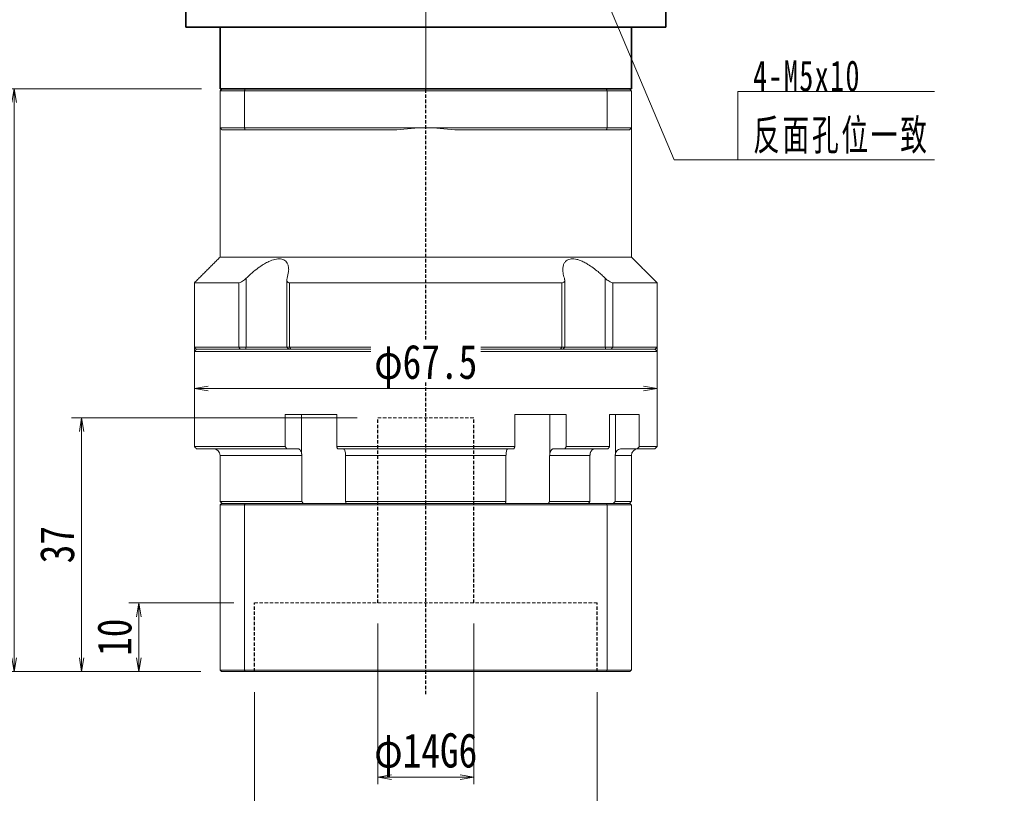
# Model space of a CAD drawing. Header units: millimetres. Extents: x -9 to 506, y -9 to 349.
# Tile 3 of 5: x 71 to 215, y 119 to 232. Entities that reach past the tile are written whole.
import ezdxf

# ---------------------------------------------------------------- set-up
doc = ezdxf.new("R2010")
doc.units = ezdxf.units.MM
doc.linetypes.add('DASHED', pattern=[0.75, 0.5, -0.25])
doc.linetypes.add('点画线', pattern=[18, 12, -2, 2, -2])
for name, color, linetype, lineweight in [('EB0_1', 7, 'Continuous', 35), ('中心线层', 1, '点画线', 18), ('尺寸线层', 3, 'Continuous', 18), ('粗实线层', 7, 'Continuous', 35)]:
    doc.layers.add(name, color=color, linetype=linetype, lineweight=lineweight)
doc.styles.add('宋体', font='SimSun.ttf', dxfattribs={"width": 0.8})
doc.styles.add('标准', font='txt', dxfattribs={"width": 0.667})
doc.dimstyles.new('A水平标注$0', dxfattribs={"dimtxt": 3.5, "dimasz": 2, "dimexe": 1.5, "dimexo": 3, "dimgap": 1.1, "dimtad": 1, "dimtoh": 1, "dimdec": 4, "dimdsep": 46, "dimtxsty": '宋体', "dimblk": 'OPEN', "dimcen": 3, "dimclrd": 3, "dimclre": 3, "dimclrt": 6, "dimadec": 0, "dimazin": 0, "dimtm": 1e-09, "dimtfac": 1, "dimtdec": 4, "dimtix": 1, "dimtmove": 0, "dimatfit": 3, "dimldrblk": 'OPEN', "dimfxl": 0, "dimlwd": 13, "dimlwe": 13, "dimarcsym": 0})
doc.dimstyles.new('D直径标注φ25', dxfattribs={"dimtxt": 3.5, "dimasz": 2, "dimexe": 1, "dimexo": 3, "dimtad": 1, "dimtoh": 1, "dimdec": 1, "dimdsep": 46, "dimtxsty": '宋体', "dimblk": 'OPEN', "dimcen": 3, "dimclrd": 3, "dimclre": 3, "dimclrt": 130, "dimadec": 0, "dimazin": 0, "dimtm": 1e-09, "dimtfac": 1, "dimtdec": 1, "dimtmove": 0, "dimatfit": 0, "dimldrblk": 'OPEN', "dimfxl": 0, "dimlwd": 13, "dimlwe": 13, "dimarcsym": 0})

# ---------------------------------------------------------------- blocks, each defined once
blk = doc.blocks.new('*X6')
at = {"layer": '尺寸线层', "linetype": 'Continuous'}
blk.add_hatch(color=0, dxfattribs=at).paths.add_polyline_path([(-22.53, 31.42), (-20.26, 27.49), (-21.3, 27.05)], flags=0)
at = {"layer": '尺寸线层', "color": 0, "linetype": 'Continuous'}
blk.add_line((-22.53, 31.42), (-9.27, 0), dxfattribs=at)
at = {"layer": '尺寸线层', "color": 0}
for p, q in [((0, 10.01), (28.73, 10.01)), ((0, 0), (0, 10.01)), ((-9.27, 0), (0, 0)), ((0, 0), (28.73, 0))]:
    blk.add_line(p, q, dxfattribs=at)
at = {"layer": '尺寸线层', "color": 0, "insert": (2.25, 0.9), "char_height": 4.5, "width": 52.9538, "attachment_point": 7, "line_spacing_factor": 1.15057, "style": '标准'}
blk.add_mtext('\\T1.1;4-M5x10\\P反面孔位一致', dxfattribs=at)
blk = doc.blocks.new('_Open')
at = {"color": 0, "linetype": 'ByBlock', "lineweight": -2}
for p, q in [((-1, 0.167), (0, 0)), ((-1, -0.167), (0, 0)), ((0, 0), (-1, 0))]:
    blk.add_line(p, q, dxfattribs=at)
blk = doc.blocks.new('*D31')
at = {"layer": 'Defpoints', "color": 0, "transparency": 16777216}
for p in [(105.26, 136.94), (155.26, 136.94), (155.26, 104.51)]:
    blk.add_point(p, dxfattribs=at)
at = {"layer": '尺寸线层', "color": 3, "lineweight": 13, "transparency": 16777216}
for p, q in [((105.26, 133.94), (105.26, 103.51)), ((155.26, 133.94), (155.26, 103.51)), ((107.26, 104.51), (153.26, 104.51))]:
    blk.add_line(p, q, dxfattribs=at)
at = {"layer": '尺寸线层', "color": 3, "lineweight": 13, "transparency": 16777216, "xscale": 2, "yscale": 2, "zscale": 2, "rotation": 180}
blk.add_blockref('_Open', (105.26, 104.51), dxfattribs=at)
at = {"layer": '尺寸线层', "color": 3, "lineweight": 13, "transparency": 16777216, "xscale": 2, "yscale": 2, "zscale": 2}
blk.add_blockref('_Open', (155.26, 104.51), dxfattribs=at)
at = {"layer": '尺寸线层', "color": 130, "transparency": 16777216, "insert": (129.99, 107.74), "char_height": 5, "attachment_point": 5, "style": '宋体'}
blk.add_mtext('φ50E7', dxfattribs=at)
blk = doc.blocks.new('*D32')
at = {"layer": 'Defpoints', "color": 0, "transparency": 16777216}
for p in [(123.26, 146.94), (137.26, 146.94), (137.26, 121.52)]:
    blk.add_point(p, dxfattribs=at)
at = {"layer": '尺寸线层', "color": 3, "lineweight": 13, "transparency": 16777216}
for p, q in [((123.26, 143.94), (123.26, 120.52)), ((137.26, 143.94), (137.26, 120.52)), ((125.26, 121.52), (135.26, 121.52))]:
    blk.add_line(p, q, dxfattribs=at)
at = {"layer": '尺寸线层', "color": 3, "lineweight": 13, "transparency": 16777216, "xscale": 2, "yscale": 2, "zscale": 2, "rotation": 180}
blk.add_blockref('_Open', (123.26, 121.52), dxfattribs=at)
at = {"layer": '尺寸线层', "color": 3, "lineweight": 13, "transparency": 16777216, "xscale": 2, "yscale": 2, "zscale": 2}
blk.add_blockref('_Open', (137.26, 121.52), dxfattribs=at)
at = {"layer": '尺寸线层', "color": 130, "transparency": 16777216, "insert": (130.26, 124.75), "char_height": 5, "attachment_point": 5, "style": '宋体'}
blk.add_mtext('φ14G6', dxfattribs=at)
blk = doc.blocks.new('*D33')
at = {"layer": 'Defpoints', "color": 0, "transparency": 16777216}
for p in [(100.56, 221.94), (70.2, 136.94), (100.46, 136.94)]:
    blk.add_point(p, dxfattribs=at)
at = {"layer": '尺寸线层', "color": 3, "lineweight": 13, "transparency": 16777216}
for p, q in [((97.56, 221.94), (68.7, 221.94)), ((70.2, 219.94), (70.2, 138.94)), ((97.46, 136.94), (68.7, 136.94))]:
    blk.add_line(p, q, dxfattribs=at)
at = {"layer": '尺寸线层', "color": 3, "lineweight": 13, "transparency": 16777216, "xscale": 2, "yscale": 2, "zscale": 2}
for p, rotation in [((70.2, 221.94), 90), ((70.2, 136.94), 270)]:
    blk.add_blockref('_Open', p, dxfattribs=dict(at, rotation=rotation))
at = {"layer": '尺寸线层', "color": 6, "transparency": 16777216, "insert": (66.66, 197.94), "char_height": 5, "attachment_point": 5, "rotation": 90, "style": '宋体', "bg_fill": 3, "box_fill_scale": 1.1, "bg_fill_color": 257, "bg_fill_transparency": 0}
blk.add_mtext('85', dxfattribs=at)
blk = doc.blocks.new('*D34')
at = {"layer": 'Defpoints', "color": 0, "transparency": 16777216}
for p in [(105.26, 146.94), (88.42, 136.94), (100.46, 136.94)]:
    blk.add_point(p, dxfattribs=at)
at = {"layer": '尺寸线层', "color": 3, "lineweight": 13, "transparency": 16777216}
for p, q in [((102.26, 146.94), (86.92, 146.94)), ((88.42, 144.94), (88.42, 138.94)), ((97.46, 136.94), (86.92, 136.94))]:
    blk.add_line(p, q, dxfattribs=at)
at = {"layer": '尺寸线层', "color": 3, "lineweight": 13, "transparency": 16777216, "xscale": 2, "yscale": 2, "zscale": 2}
for p, rotation in [((88.42, 146.94), 90), ((88.42, 136.94), 270)]:
    blk.add_blockref('_Open', p, dxfattribs=dict(at, rotation=rotation))
at = {"layer": '尺寸线层', "color": 6, "transparency": 16777216, "insert": (84.87, 141.94), "char_height": 5, "attachment_point": 5, "rotation": 90, "style": '宋体', "bg_fill": 3, "box_fill_scale": 1.1, "bg_fill_color": 257, "bg_fill_transparency": 0}
blk.add_mtext('10', dxfattribs=at)
blk = doc.blocks.new('*D35')
at = {"layer": 'Defpoints', "color": 0, "transparency": 16777216}
for p in [(123.26, 173.94), (80.06, 136.94), (100.46, 136.94)]:
    blk.add_point(p, dxfattribs=at)
at = {"layer": '尺寸线层', "color": 3, "lineweight": 13, "transparency": 16777216}
for p, q in [((120.26, 173.94), (78.56, 173.94)), ((80.06, 171.94), (80.06, 138.94)), ((97.46, 136.94), (78.56, 136.94))]:
    blk.add_line(p, q, dxfattribs=at)
at = {"layer": '尺寸线层', "color": 3, "lineweight": 13, "transparency": 16777216, "xscale": 2, "yscale": 2, "zscale": 2}
for p, rotation in [((80.06, 173.94), 90), ((80.06, 136.94), 270)]:
    blk.add_blockref('_Open', p, dxfattribs=dict(at, rotation=rotation))
at = {"layer": '尺寸线层', "color": 6, "transparency": 16777216, "insert": (76.51, 155.44), "char_height": 5, "attachment_point": 5, "rotation": 90, "style": '宋体', "bg_fill": 3, "box_fill_scale": 1.1, "bg_fill_color": 257, "bg_fill_transparency": 0}
blk.add_mtext('37', dxfattribs=at)
blk = doc.blocks.new('*D36')
at = {"layer": 'Defpoints', "color": 0, "transparency": 16777216}
for p in [(96.51, 188.94), (164.01, 188.94), (96.51, 178.21)]:
    blk.add_point(p, dxfattribs=at)
at = {"layer": '尺寸线层', "color": 3, "lineweight": 13, "transparency": 16777216}
for p, q in [((96.51, 185.94), (96.51, 177.21)), ((164.01, 185.94), (164.01, 177.21)), ((162.01, 178.21), (98.51, 178.21))]:
    blk.add_line(p, q, dxfattribs=at)
at = {"layer": '尺寸线层', "color": 3, "lineweight": 13, "transparency": 16777216, "xscale": 2, "yscale": 2, "zscale": 2, "rotation": 180}
blk.add_blockref('_Open', (96.51, 178.21), dxfattribs=at)
at = {"layer": '尺寸线层', "color": 3, "lineweight": 13, "transparency": 16777216, "xscale": 2, "yscale": 2, "zscale": 2}
blk.add_blockref('_Open', (164.01, 178.21), dxfattribs=at)
at = {"layer": '尺寸线层', "color": 130, "transparency": 16777216, "insert": (130.26, 181.45), "char_height": 5, "attachment_point": 5, "style": '宋体', "bg_fill": 3, "box_fill_scale": 1.1, "bg_fill_color": 257, "bg_fill_transparency": 0}
blk.add_mtext('φ67.5', dxfattribs=at)

msp = doc.modelspace()

# ---------------------------------------------------------------- linework, layer by layer
at = {"color": 7, "linetype": 'Continuous', "lineweight": 15}
for p, q in [((100.2573, 221.64456), (103.79979, 221.64456)), ((100.2573, 221.64456), (100.2573, 216.24456)), ((103.91342, 221.94456), (100.5573, 221.94456)), ((103.79979, 216.24456), (103.79979, 221.64456)), ((103.79979, 221.64456), (156.71481, 221.64456)), ((156.60118, 221.94456), (103.91342, 221.94456)), ((159.9573, 221.94456), (156.60118, 221.94456)), ((156.71481, 221.64456), (160.2573, 221.64456)), ((156.71481, 221.64456), (156.71481, 216.24456)), ((160.2573, 216.24456), (160.2573, 221.64456)), ((103.79979, 216.24456), (100.2573, 216.24456)), ((100.5573, 215.94456), (103.91342, 215.94456)), ((130.2573, 216.24456), (103.79979, 216.24456)), ((103.91342, 215.94456), (126.02528, 215.94456)), ((156.71481, 216.24456), (130.2573, 216.24456)), ((134.48932, 215.94456), (156.60118, 215.94456)), ((156.60118, 215.94456), (159.9573, 215.94456)), ((160.2573, 216.24456), (156.71481, 216.24456)), ((160.2573, 197.39456), (100.2573, 197.39456)), ((104.07572, 184.24456), (104.07572, 194.314)), ((156.43888, 194.314), (156.43888, 184.24456)), ((102.96543, 193.64456), (96.5073, 193.64456)), ((102.96543, 193.64456), (102.96543, 184.24456)), ((150.11217, 193.64456), (110.40243, 193.64456)), ((110.40243, 184.24456), (110.40243, 193.64456)), ((150.11217, 193.64456), (150.11217, 184.24456)), ((164.0073, 193.64456), (157.54918, 193.64456)), ((157.54918, 184.24456), (157.54918, 193.64456)), ((102.96543, 184.24456), (96.5073, 184.24456)), ((96.8073, 183.94456), (103.20802, 183.94456)), ((130.2573, 183.94456), (96.8073, 183.94456)), ((104.07572, 184.24456), (102.96543, 184.24456)), ((103.20802, 183.94456), (102.96543, 184.24456)), ((103.98523, 183.94456), (104.07572, 184.24456)), ((109.99072, 184.24456), (104.07572, 184.24456)), ((110.40243, 184.24456), (109.99072, 184.24456)), ((150.11217, 184.24456), (110.40243, 184.24456)), ((110.57892, 183.94456), (110.40243, 184.24456)), ((110.57892, 183.94456), (149.93569, 183.94456)), ((163.7073, 183.94456), (130.2573, 183.94456)), ((150.11217, 184.24456), (149.93569, 183.94456)), ((150.52388, 184.24456), (150.11217, 184.24456)), ((156.43888, 184.24456), (150.52388, 184.24456)), ((156.43888, 184.24456), (156.52937, 183.94456)), ((157.54918, 184.24456), (156.43888, 184.24456)), ((157.54918, 184.24456), (157.30658, 183.94456)), ((157.30658, 183.94456), (163.7073, 183.94456)), ((164.0073, 184.24456), (157.54918, 184.24456)), ((96.5073, 183.64456), (130.2573, 183.64456)), ((130.2573, 183.64456), (164.0073, 183.64456)), ((109.77051, 174.44456), (109.77051, 169.74456)), ((109.77051, 174.44456), (117.27322, 174.44456)), ((112.13463, 174.44456), (112.13463, 168.82794)), ((117.27322, 169.74456), (117.27322, 174.44456)), ((143.24138, 174.44456), (143.24138, 169.74456)), ((143.24138, 174.44456), (150.74409, 174.44456)), ((148.37997, 174.44456), (148.37997, 168.82794)), ((150.74409, 169.74456), (150.74409, 174.44456)), ((157.07808, 174.44456), (157.07808, 169.74456)), ((157.07808, 174.44456), (161.40977, 174.44456)), ((157.95365, 174.44456), (157.95365, 168.82794)), ((161.40977, 169.74456), (161.40977, 174.44456)), ((109.77051, 169.74456), (96.5073, 169.74456)), ((143.24138, 169.74456), (117.27322, 169.74456)), ((157.07808, 169.74456), (150.74409, 169.74456)), ((164.0073, 169.74456), (161.40977, 169.74456)), ((96.8073, 169.44456), (109.96355, 169.44456)), ((100.2573, 168.44456), (112.18444, 168.44456)), ((109.96355, 169.44456), (111.5402, 169.44456)), ((112.18444, 168.44456), (112.18444, 161.74456)), ((117.37594, 169.44456), (143.13866, 169.44456)), ((118.5566, 168.44456), (141.95801, 168.44456)), ((118.5566, 161.74456), (118.5566, 168.44456)), ((141.95801, 168.44456), (141.95801, 161.74456)), ((148.33016, 161.74456), (148.33016, 168.44456)), ((148.33016, 168.44456), (154.20248, 168.44456)), ((148.9744, 169.44456), (150.55105, 169.44456)), ((150.55105, 169.44456), (156.84802, 169.44456)), ((154.20248, 168.44456), (154.20248, 161.74456)), ((157.88145, 161.74456), (157.88145, 168.44456)), ((157.88145, 168.44456), (160.2573, 168.44456)), ((158.82266, 169.44456), (161.12756, 169.44456)), ((161.12756, 169.44456), (163.7073, 169.44456)), ((112.18444, 161.74456), (100.2573, 161.74456)), ((100.2573, 161.24456), (103.79979, 161.24456)), ((100.2573, 161.24456), (100.2573, 137.14456)), ((103.87549, 161.44456), (100.4573, 161.44456)), ((103.79979, 161.24456), (156.71481, 161.24456)), ((103.79979, 161.24456), (103.79979, 137.14456)), ((156.63911, 161.44456), (103.87549, 161.44456)), ((141.95801, 161.74456), (118.5566, 161.74456)), ((154.20248, 161.74456), (148.33016, 161.74456)), ((160.0573, 161.44456), (156.63911, 161.44456)), ((156.71481, 161.24456), (156.71481, 137.14456)), ((156.71481, 161.24456), (160.2573, 161.24456)), ((160.2573, 161.74456), (157.88145, 161.74456)), ((160.2573, 161.24456), (160.2573, 137.14456)), ((103.79979, 137.14456), (100.2573, 137.14456)), ((100.4573, 136.94456), (103.87549, 136.94456)), ((156.71481, 137.14456), (103.79979, 137.14456)), ((103.87549, 136.94456), (156.63911, 136.94456)), ((156.63911, 136.94456), (160.0573, 136.94456)), ((160.2573, 137.14456), (156.71481, 137.14456))]:
    msp.add_line(p, q, dxfattribs=at)
at = {"color": 1, "linetype": 'DASHED'}
msp.add_line((130.2573, 133.61963), (130.2573, 221.94456), dxfattribs=at)
at = {"color": 6, "linetype": 'DASHED', "lineweight": 15}
for p, q in [((123.2573, 173.94456), (137.2573, 173.94456)), ((105.2573, 146.94456), (155.2573, 146.94456))]:
    msp.add_line(p, q, dxfattribs=at)
at = {"color": 6, "linetype": 'DASHED'}
for p, q in [((123.2573, 146.94456), (123.2573, 173.94456)), ((137.2573, 146.94456), (137.2573, 173.94456)), ((105.2573, 136.94456), (105.2573, 146.94456)), ((155.2573, 136.94456), (155.2573, 146.94456))]:
    msp.add_line(p, q, dxfattribs=at)
at = {"color": 7, "linetype": 'Continuous', "lineweight": 15}
for centre, radius, start, end in [((130.2573, 186.24456), 30, 90, 98.1096145), ((130.2573, 186.24456), 30, 81.8903855, 90), ((99.2573, 168.44456), 1, 0, 90), ((161.2573, 168.44456), 1, 90, 180)]:
    msp.add_arc(centre, radius, start, end, dxfattribs=at)
for points in [[(100.2573, 221.64456), (100.5573, 221.94456)], [(103.79979, 221.64456), (103.91342, 221.94456)], [(156.71481, 221.64456), (156.60118, 221.94456)], [(159.9573, 221.94456), (160.2573, 221.64456)], [(100.2573, 197.39456), (100.2573, 216.24456)], [(100.2573, 216.24456), (100.5573, 215.94456)], [(103.79979, 216.24456), (103.91342, 215.94456)], [(156.60118, 215.94456), (156.71481, 216.24456)], [(159.9573, 215.94456), (160.2573, 216.24456)], [(160.2573, 216.24456), (160.2573, 197.39456)], [(96.5073, 193.64456), (100.2573, 197.39456)], [(160.2573, 197.39456), (164.0073, 193.64456)], [(109.99072, 184.24456), (109.99072, 194.05475)], [(150.52388, 194.05263), (150.52388, 184.24456)], [(96.5073, 184.24456), (96.5073, 193.64456)], [(164.0073, 193.64456), (164.0073, 184.24456)], [(96.8073, 183.94456), (96.5073, 184.24456)], [(96.5073, 183.64456), (96.8073, 183.94456)], [(110.29072, 183.94456), (109.99072, 184.24456)], [(150.52388, 184.24456), (150.22388, 183.94456)], [(164.0073, 184.24456), (163.7073, 183.94456)], [(163.7073, 183.94456), (164.0073, 183.64456)], [(96.5073, 169.74456), (96.5073, 183.64456)], [(164.0073, 183.64456), (164.0073, 169.74456)], [(96.8073, 169.44456), (96.5073, 169.74456)], [(109.96355, 169.44456), (109.77051, 169.74456)], [(117.27322, 169.74456), (117.37594, 169.44456)], [(143.13866, 169.44456), (143.24138, 169.74456)], [(150.74409, 169.74456), (150.55105, 169.44456)], [(156.84802, 169.44456), (157.07808, 169.74456)], [(161.40977, 169.74456), (161.12756, 169.44456)], [(164.0073, 169.74456), (163.7073, 169.44456)], [(100.2573, 161.74456), (100.2573, 168.44456)], [(112.13463, 168.82794), (112.18444, 168.44456)], [(118.5566, 168.44456), (118.53115, 168.82794)], [(141.98345, 168.82794), (141.95801, 168.44456)], [(148.33016, 168.44456), (148.37997, 168.82794)], [(154.26062, 168.82794), (154.20248, 168.44456)], [(157.88145, 168.44456), (157.95365, 168.82794)], [(160.2573, 168.44456), (160.2573, 161.74456)], [(100.5573, 161.44456), (100.2573, 161.74456)], [(100.2573, 161.24456), (100.4573, 161.44456)], [(103.79979, 161.24456), (103.87549, 161.44456)], [(112.39218, 161.44456), (112.18444, 161.74456)], [(118.5566, 161.74456), (118.64246, 161.44456)], [(141.87214, 161.44456), (141.95801, 161.74456)], [(148.33016, 161.74456), (148.12242, 161.44456)], [(153.98339, 161.44456), (154.20248, 161.74456)], [(156.71481, 161.24456), (156.63911, 161.44456)], [(157.88145, 161.74456), (157.592, 161.44456)], [(160.2573, 161.74456), (159.9573, 161.44456)], [(160.0573, 161.44456), (160.2573, 161.24456)], [(100.4573, 136.94456), (100.2573, 137.14456)], [(103.87549, 136.94456), (103.79979, 137.14456)], [(156.63911, 136.94456), (156.71481, 137.14456)], [(160.2573, 137.14456), (160.0573, 136.94456)]]:
    msp.add_open_spline(points, degree=1, dxfattribs=at)
for points, knots in [([(110.0373, 194.314), (110.12363, 194.63869), (110.26448, 195.1685), (110.26469, 195.83827), (110.16517, 196.30359), (109.97209, 196.66384), (109.65953, 196.97744), (109.1152, 197.18415), (108.28675, 197.11478), (107.45312, 196.80915), (106.70765, 196.41177), (105.95276, 195.92283), (105.1356, 195.29359), (104.49019, 194.71785), (104.14924, 194.38563), (104.07572, 194.314)], [0, 0, 0, 0, 1.111823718, 1.814206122, 2.515660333, 3.044836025, 3.573294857, 4.429537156, 5.288250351, 6.104434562, 6.713373, 7.323286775, 8.207714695, 9.093503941, 9.336985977, 9.336985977, 9.336985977, 9.336985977]), ([(156.43888, 194.314), (156.2701, 194.47658), (155.93121, 194.80302), (155.34469, 195.31253), (154.67767, 195.83653), (153.99111, 196.30026), (153.34646, 196.66281), (152.80375, 196.9058), (152.30599, 197.0654), (151.8711, 197.14494), (151.47043, 197.14994), (151.13003, 197.08051), (150.84938, 196.94587), (150.59642, 196.73194), (150.39357, 196.41364), (150.25491, 195.9276), (150.24375, 195.29663), (150.352, 194.72121), (150.45526, 194.38563), (150.4773, 194.314)], [0, 0, 0, 0, 0.553902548, 1.112192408, 1.806376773, 2.51506714, 3.037171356, 3.572009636, 3.995519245, 4.430649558, 4.854541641, 5.292182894, 5.696545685, 6.110001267, 6.710526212, 7.328053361, 8.20046253, 9.097057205, 9.340373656, 9.340373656, 9.340373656, 9.340373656]), ([(104.07572, 194.314), (103.95181, 194.20002), (103.73867, 194.00398), (103.41574, 193.79319), (103.15471, 193.66844), (103.02808, 193.65246), (102.96543, 193.64456)], [0, 0, 0, 0, 0.461690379, 0.794104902, 1.059065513, 1.318521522, 1.318521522, 1.318521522, 1.318521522]), ([(110.40243, 193.64456), (110.33396, 193.65156), (110.19733, 193.66554), (110.05327, 193.7794), (109.96475, 193.98829), (110.01037, 194.19307), (110.0373, 194.314)], [0, 0, 0, 0, 0.1713953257, 0.3420313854, 0.5797240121, 0.9225193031, 0.9225193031, 0.9225193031, 0.9225193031]), ([(150.4773, 194.314), (150.50328, 194.20002), (150.54798, 194.00398), (150.4712, 193.79319), (150.33049, 193.66844), (150.18444, 193.65246), (150.11217, 193.64456)], [0, 0, 0, 0, 0.3230947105, 0.5557211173, 0.741142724, 0.9227121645, 0.9227121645, 0.9227121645, 0.9227121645]), ([(157.54918, 193.64456), (157.49043, 193.65156), (157.37321, 193.66554), (157.12356, 193.7794), (156.79432, 193.98829), (156.57084, 194.19307), (156.43888, 194.314)], [0, 0, 0, 0, 0.244975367, 0.488865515, 0.828599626, 1.318556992, 1.318556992, 1.318556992, 1.318556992]), ([(111.5402, 169.44456), (111.56483, 169.4432), (111.66158, 169.43789), (111.82725, 169.36039), (112.00606, 169.16187), (112.09757, 168.96077), (112.13044, 168.84296), (112.13463, 168.82794)], [0, 0, 0, 0, 0.0898846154, 0.3530449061, 0.6161572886, 0.8790264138, 0.9174460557, 0.9174460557, 0.9174460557, 0.9174460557]), ([(118.53115, 168.82794), (118.51292, 168.92746), (118.47644, 169.12667), (118.38279, 169.33586), (118.29114, 169.43346), (118.23382, 169.4418), (118.21486, 169.44456)], [0, 0, 0, 0, 0.2094481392, 0.4192300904, 0.6292069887, 0.7329719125, 0.7329719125, 0.7329719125, 0.7329719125]), ([(142.29975, 169.44456), (142.28664, 169.4432), (142.23516, 169.43789), (142.14701, 169.36039), (142.05187, 169.16187), (142.00318, 168.96077), (141.98568, 168.84296), (141.98345, 168.82794)], [0, 0, 0, 0, 0.0718302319, 0.2821316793, 0.4923948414, 0.7024636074, 0.7331662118, 0.7331662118, 0.7331662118, 0.7331662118]), ([(148.37997, 168.82794), (148.3952, 168.878), (148.4261, 168.97957), (148.49213, 169.11342), (148.57129, 169.23027), (148.6615, 169.32392), (148.76137, 169.39289), (148.86639, 169.43647), (148.93875, 169.44189), (148.9744, 169.44456)], [0, 0, 0, 0, 0.129312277, 0.2623626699, 0.3919270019, 0.5252420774, 0.6549272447, 0.7883655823, 0.9180312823, 0.9180312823, 0.9180312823, 0.9180312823]), ([(154.96904, 169.44456), (154.93967, 169.44325), (154.86778, 169.44006), (154.75387, 169.40909), (154.63308, 169.3489), (154.52078, 169.26185), (154.42217, 169.15258), (154.33848, 169.02198), (154.288, 168.91033), (154.26562, 168.84297), (154.26062, 168.82794)], [0, 0, 0, 0, 0.098079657, 0.240108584, 0.386257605, 0.528258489, 0.674384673, 0.816253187, 0.962246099, 1.004168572, 1.004168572, 1.004168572, 1.004168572]), ([(157.95365, 168.82794), (158.00373, 168.92746), (158.10397, 169.12667), (158.36126, 169.33586), (158.61306, 169.43346), (158.77056, 169.4418), (158.82266, 169.44456)], [0, 0, 0, 0, 0.323097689, 0.646710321, 0.970623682, 1.130692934, 1.130692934, 1.130692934, 1.130692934])]:
    msp.add_open_spline(points, degree=3, knots=knots, dxfattribs=at)
at = {"layer": 'EB0_1'}
msp.add_line((160.2573, 221.94456), (100.2573, 221.94456), dxfattribs=at)
at = {"layer": '中心线层'}
msp.add_line((130.2573, 221.94456), (130.2573, 303.94456), dxfattribs=at)
at = {"layer": '粗实线层'}
for p, q in [((95.2573, 230.94456), (95.2573, 300.94456)), ((165.2573, 230.94456), (165.2573, 299.94456)), ((95.2573, 230.94456), (95.2573, 231.84456)), ((95.2573, 230.94456), (165.2573, 230.94456)), ((100.2573, 221.94456), (100.2573, 230.94456)), ((160.2573, 221.94456), (160.2573, 230.94456))]:
    msp.add_line(p, q, dxfattribs=at)

# ---------------------------------------------------------------- block references
at = {"layer": '尺寸线层'}
msp.add_blockref('*X6', (175.7573, 211.56161), dxfattribs=at)

# ---------------------------------------------------------------- dimensions: what is measured, and where the dimension line sits
for base, p1, p2, text, picture, middle in [((137.2573, 121.51588), (123.2573, 146.94456), (137.2573, 146.94456), 'φ<>G6', '*D32', (130.2573, 121.51588)), ((155.2573, 104.50711), (105.2573, 136.94456), (155.2573, 136.94456), 'φ<>E7', '*D31', (129.99167, 104.50711))]:
    dim = msp.add_linear_dim(base=base, p1=p1, p2=p2, text=text, dimstyle='D直径标注φ25', override={"dimtxt": 5, "dimgap": 0.625, "dimtad": 1, "dimdec": 1, "dimlfac": 1, "dimpost": '<>', "dimblk": 'Open', "dimse1": 0, "dimse2": 0, "dimsd1": 0, "dimsd2": 0, "dimtofl": 1, "dimtvp": 0.1, "dimtfill": 0, "dimtfillclr": 256}, dxfattribs=at)
    dim.commit()
    dim.dimension.update_dxf_attribs({"geometry": picture, "text_midpoint": middle, "dimtype": 160})

# ---------------------------------------------------------------- next in the draw order: dimensions: what is measured, and where the dimension line sits
dim = msp.add_linear_dim(base=(70.20327, 136.94456), p1=(100.5573, 221.94456), p2=(100.4573, 136.94456), angle=90, dimstyle='A水平标注$0', override={"dimtxt": 5, "dimblk": 'Open', "dimtfill": 1, "dimtfillclr": 256}, dxfattribs=at)
dim.commit()
dim.dimension.update_dxf_attribs({"geometry": '*D33', "text_midpoint": (70.20327, 197.94456), "dimtype": 160})

# ---------------------------------------------------------------- next in the draw order: dimensions: what is measured, and where the dimension line sits
dim = msp.add_linear_dim(base=(96.5073, 178.21276), p1=(164.0073, 188.94456), p2=(96.5073, 188.94456), text='φ<>', dimstyle='D直径标注φ25', override={"dimtxt": 5, "dimgap": 0.625, "dimtad": 1, "dimjust": 0, "dimdec": 1, "dimlfac": 1, "dimpost": '<>', "dimblk": 'Open', "dimse1": 0, "dimse2": 0, "dimsd1": 0, "dimsd2": 0, "dimtofl": 1, "dimtvp": 0.1, "dimtfill": 1, "dimtfillclr": 256}, dxfattribs=at)
dim.commit()
dim.dimension.update_dxf_attribs({"geometry": '*D36', "text_midpoint": (130.2573, 181.44949)})
dim = msp.add_linear_dim(base=(88.41682, 136.94456), p1=(105.2573, 146.94456), p2=(100.4573, 136.94456), angle=90, dimstyle='A水平标注$0', override={"dimtxt": 5, "dimblk": 'Open', "dimtfill": 1, "dimtfillclr": 256}, dxfattribs=at)
dim.commit()
dim.dimension.update_dxf_attribs({"geometry": '*D34', "text_midpoint": (88.41682, 141.94456), "dimtype": 160})

# ---------------------------------------------------------------- next in the draw order: dimensions: what is measured, and where the dimension line sits
dim = msp.add_linear_dim(base=(80.056, 136.94456), p1=(123.2573, 173.94456), p2=(100.4573, 136.94456), angle=90, dimstyle='A水平标注$0', override={"dimtxt": 5, "dimblk": 'Open', "dimtfill": 1, "dimtfillclr": 256}, dxfattribs=at)
dim.commit()
dim.dimension.update_dxf_attribs({"geometry": '*D35', "text_midpoint": (80.056, 155.44456), "dimtype": 160})

doc.saveas('drawing.dxf')
